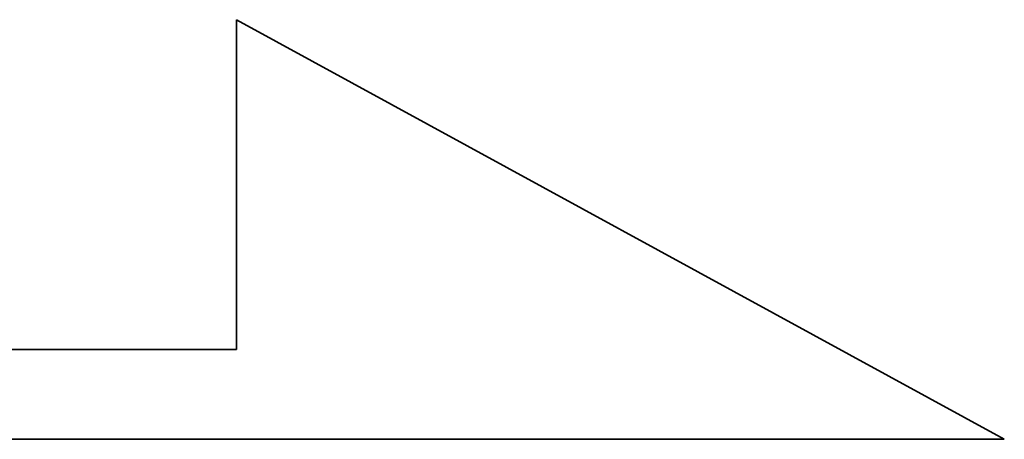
# Model space of a CAD drawing. Header units: inches. Extents: x 7 to 372, y 94 to 272.
# Tile 45 of 47: x 330.03 to 332.332, y 184.646 to 185.627. Entities that reach past the tile are written whole.
import ezdxf

# ---------------------------------------------------------------- set-up
doc = ezdxf.new("R2010")
doc.units = ezdxf.units.IN
doc.header["$LTSCALE"] = 0.25
doc.layers.add('DIM', color=4, linetype='Continuous')
doc.layers.add('layer 1', color=7, linetype='Continuous')

# ---------------------------------------------------------------- blocks, each defined once
blk = doc.blocks.new('TBI MOTION logo(完整正式版)')
at = {"layer": 'layer 1', "color": 22, "lineweight": 35}
blk.add_open_spline([(75.90875, -9.47875), (75.90875, -9.47875), (75.90875, -12.28625), (75.90875, -12.28625), (75.90875, -12.28625), (75.90875, -12.28625), (75.90875, -12.47875), (75.90875, -12.47875), (75.90875, -12.47875), (75.90875, -12.47875), (75.71625, -12.47875), (75.71625, -12.47875), (75.71625, -12.47875), (75.71625, -12.47875), (-88.32875, -12.47875), (-88.32875, -12.47875), (-88.32875, -12.47875), (-88.32875, -12.47875), (-88.32875, -13.29375), (-88.32875, -13.29375), (-88.32875, -13.29375), (-88.32875, -13.29375), (82.89125, -13.29375), (82.89125, -13.29375), (82.89125, -13.29375), (82.89125, -13.29375), (75.90875, -9.47875), (75.90875, -9.47875)], degree=3, knots=[0, 0, 0, 0, 0.1428571, 0.1428571, 0.1428571, 0.1428571, 0.2857143, 0.2857143, 0.2857143, 0.2857143, 0.4285714, 0.4285714, 0.4285714, 0.4285714, 0.5714286, 0.5714286, 0.5714286, 0.5714286, 0.7142857, 0.7142857, 0.7142857, 0.7142857, 0.8571429, 0.8571429, 0.8571429, 0.8571429, 1, 1, 1, 1], dxfattribs=at)

msp = doc.modelspace()

# ---------------------------------------------------------------- block references
at = {"layer": 'DIM', "xscale": 0.2570400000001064, "yscale": 0.2570399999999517, "zscale": 0.25704}
msp.add_blockref('TBI MOTION logo(完整正式版)', (311.0257, 188.0635), dxfattribs=at)

doc.saveas('drawing.dxf')
